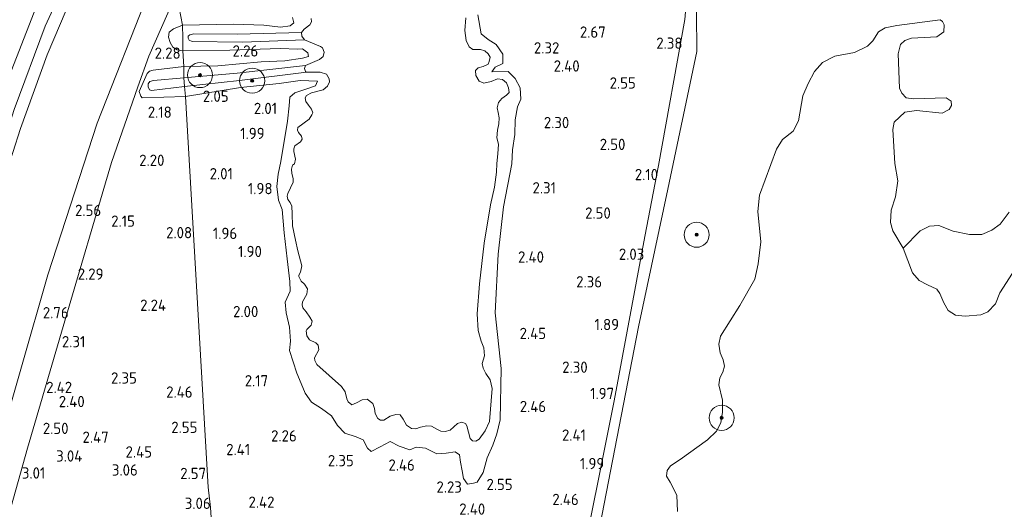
# Model space of a CAD drawing. Extents: x 141961 to 144947, y 416202 to 417778.
# Tile 44 of 122: x 142635 to 142792, y 417570 to 417648. Entities that reach past the tile are written whole.
import ezdxf
from ezdxf.enums import TextEntityAlignment as Align
from ezdxf.lldxf.tags import DXFTag

# ---------------------------------------------------------------- set-up
doc = ezdxf.new("R2010")
doc.units = 0
for name, color, linetype, lineweight in [('B-ME-GR-BOOM-S', 90, 'Continuous', 25), ('B-ME-GR-GRAS-GV', 60, 'Continuous', 13), ('B-ME-GR-RIET-GV', 120, 'Continuous', 13), ('B-ME-GW-TALUD_KRUIN-G', 90, 'Continuous', 18), ('B-ME-GW-TALUD_TEEN-G', 90, 'Continuous', 18), ('B-ME-IE-TERREINAFSCHEIDING_KUNSTMATIG_HEKWERK-G', 20, 'IE-TERREINAFSCHEIDING-KUNSTMATIG', 18), ('B-ME-OG-HOOGTEPUNT-S', 7, 'Continuous', 25), ('B-ME-OG-TERREIN_GROEN-GV', 7, 'Continuous', 18), ('B-ME-OG-WATER_POEL-GV', 7, 'Continuous', 18), ('B-ME-VH-VERHARDING_ASFALT-GV', 252, 'Continuous', 18), ('B-ME-WH-WINTERBED-G', 150, 'WH-WINTERBED', 18)]:
    doc.layers.add(name, color=color, linetype=linetype, lineweight=lineweight)
doc.styles.add('NLCS-ISO-ANNOTATIVE-T18', font='NLCS-ISO.ttf', dxfattribs={"height": 1.8})
doc.styles.get("Standard").update_dxf_attribs({"font": 'arial.ttf'})
doc.linetypes.add('IE-TERREINAFSCHEIDING-KUNSTMATIG', pattern='A,4,[82,NLCS.SHX,S=0.75,R=90,X=0,Y=0],4,-2', length=10)
tags = doc.linetypes.add('WH-WINTERBED', pattern='A,6,-3.5,["WB",Standard,S=1.8,R=0,X=-1.5,Y=-0.9],-3.5,6,-3.5,6,-3.5,6,-3.5,6,-3.5', length=51).pattern_tags.tags
tags[6] = DXFTag(74, 10)

# ---------------------------------------------------------------- blocks, each defined once
blk = doc.blocks.new('SAL-HOOGTELABEL-SO')
at = {"color": 0, "linetype": 'ByBlock', "lineweight": -2, "style": 'NLCS-ISO-ANNOTATIVE-T18'}
blk.add_attdef('HOOGTE', text='', height=1.8, dxfattribs=at).set_placement((2.79, 0), align=Align.RIGHT)
blk = doc.blocks.new('SGR-BOOM_01-SO')
at = {"linetype": 'ByBlock', "lineweight": 18}
h = blk.add_hatch(color=0, dxfattribs=at)
h.dxf.hatch_style = 1
edge = h.paths.add_edge_path()
edge.add_arc((0, 0), 0.25, 0, 360)
at = {"color": 0, "linetype": 'ByBlock', "lineweight": 18}
for radius in [2, 0.25]:
    blk.add_circle((0, 0), radius, dxfattribs=at)

msp = doc.modelspace()

# ---------------------------------------------------------------- linework, layer by layer
at = {"layer": 'B-ME-GR-GRAS-GV'}
for points in [[(142613.44, 417558.53, 7), (142618.73, 417579.59, 7), (142623.9, 417599.79, 6.98), (142629.1, 417619.6, 6.89), (142633.66, 417633.97, 6.79), (142638.61, 417647.23, 6.86), (142645.64, 417662.5, 6.81), (142653.76, 417677.42, 6.68), (142658.8, 417684.63, 6.57), (142658.3, 417681.44, 6.57), (142649.13, 417665.22, 6.67), (142643.03, 417652.38, 6.79), (142638.94, 417642.68, 6.65), (142634.71, 417630.9, 6.71), (142628.5, 417611.76, 6.87), (142621.8, 417585.71, 6.92), (142612.45, 417549.34, 6.98)], [(142622.02, 417543.91, 3.45), (142630.61, 417578.2, 3.36), (142639.08, 417607.56, 2.82), (142646.91, 417631.75, 2.66), (142655.28, 417652.98, 2.75), (142659.58, 417662.36, 2.69), (142660.2, 417653.96, 2.57), (142655.18, 417642.47, 2.5), (142653.42, 417637.55, 2.45), (142649.22, 417625.52, 2.56), (142641.52, 417599.33, 2.6), (142635.83, 417579.91, 3.22), (142632.83, 417569.29, 3.47)], [(142632.83, 417569.29, 3.47), (142635.83, 417579.91, 3.22), (142641.52, 417599.33, 2.6), (142649.22, 417625.52, 2.56), (142653.42, 417637.55, 2.45), (142655.18, 417642.47, 2.5), (142660.2, 417653.96, 2.57)], [(142659.77, 417651.59, 2.28), (142660.54, 417647.39, 2.28), (142659.13, 417646.84, 2.26), (142658.44, 417646.31, 2.25), (142658.29, 417645.51, 2.24), (142658.55, 417644.67, 2.24), (142659.01, 417643.92, 2.23), (142659.68, 417643.45, 2.23), (142660.6, 417643.32, 2.21), (142660.74, 417640.83, 2.22), (142655.88, 417640.23, 2.22), (142655.28, 417640.06, 2.19), (142654.89, 417639.68, 2.19), (142653.65, 417636.81, 2.14), (142653.87, 417636.06, 2.13), (142654.13, 417635.79, 2.17), (142661.02, 417636.04, 2.11), (142664.65, 417573.68, 2.54), (142665, 417570.42, 3.12), (142665.37, 417564.91, 3.25)], [(142678.09, 417648.62, 1.71), (142678.33, 417647.81, 1.71), (142677.73, 417647.3, 1.67), (142676.18, 417647.1, 1.89), (142673.5, 417647.39, 2.14), (142668.67, 417647.56, 2.21), (142660.54, 417647.39, 2.28), (142659.77, 417651.59, 2.28)], [(142681.08, 417648.46, 1.26), (142681.13, 417647.94, 1.26), (142680.88, 417647.46, 1.26), (142679.97, 417646.75, 1.26), (142679.51, 417646.22, 1.26), (142669.31, 417645.97, 1.69), (142662.36, 417646.04, 1.71), (142661.7, 417645.88, 1.68), (142661.47, 417645.65, 1.67), (142661.42, 417645.35, 1.66), (142661.59, 417645.03, 1.68), (142662.11, 417644.83, 1.64), (142670.11, 417644.71, 1.79), (142680.02, 417645.08, 1.26), (142682.56, 417644.02, 1.26), (142682.88, 417643.77, 1.26), (142683.16, 417643.11, 1.26), (142682.97, 417642.43, 1.26), (142682.41, 417641.94, 1.26), (142680.16, 417640.96, 1.26), (142669.27, 417639.74, 1.43), (142660.76, 417639.02, 1.46), (142660.74, 417640.83, 2.22), (142666.16, 417640.92, 2.2), (142673.07, 417641.56, 2.14), (142676.85, 417641.74, 1.96), (142679.68, 417642.15, 1.76), (142680.62, 417642.42, 1.74), (142680.52, 417643, 1.72), (142679.67, 417643.61, 1.74), (142678.92, 417643.57, 1.78), (142676.15, 417643.7, 2.01), (142668.07, 417643.41, 2.27), (142660.6, 417643.32, 2.21), (142660.57, 417645.39, 1.77), (142660.54, 417647.39, 2.28), (142668.67, 417647.56, 2.21), (142673.5, 417647.39, 2.14), (142676.18, 417647.1, 1.89), (142677.73, 417647.3, 1.67), (142678.33, 417647.81, 1.71), (142678.09, 417648.62, 1.71)], [(142707.65, 417649.08, 1.72), (142708.2, 417646.01, 1.64), (142709.3, 417645.12, 1.7), (142710.58, 417644.31, 1.69), (142711.64, 417642.78, 1.72), (142711.64, 417641.28, 1.67), (142710.45, 417640.7, 1.65), (142709.89, 417639.98, 1.63), (142712.48, 417640.04, 1.68), (142713.62, 417638.89, 1.79), (142714.4, 417637.42, 1.85), (142714.54, 417635.59, 1.83), (142714.01, 417634.38, 1.8), (142713.64, 417632.29, 1.83), (142713.57, 417629.99, 1.9), (142713.17, 417627.54, 1.9), (142713.11, 417625.28, 1.88), (142711.76, 417618.4, 1.83), (142710.92, 417610.86, 1.98), (142710.41, 417601.49, 1.99), (142711.38, 417592.63, 2.17), (142711.21, 417584.44, 2.05), (142710.7, 417582.22, 2.05), (142710.05, 417580.39, 2.1), (142709.15, 417578.35, 2.22), (142708.5, 417576.01, 2.29), (142707.58, 417574.5, 2.35), (142706.97, 417574.3, 2.33), (142706.02, 417574.16, 2.27), (142705.38, 417575.08, 2.19), (142705.15, 417576.29, 2.18), (142704.88, 417577.69, 2.1), (142704.76, 417578.85, 2.04), (142704.07, 417579.34, 1.99), (142702.63, 417579.11, 2.02), (142701.1, 417579.01, 2.05), (142699.33, 417579.93, 2.09), (142697.85, 417580.07, 2.1), (142696.8, 417579.66, 2.12), (142695.11, 417580.25, 2.14), (142693.67, 417580.97, 2.07), (142692.08, 417580.14, 2.04), (142690.64, 417579.37, 2.09), (142690.05, 417579.91, 2.1), (142689.37, 417581.23, 2.12), (142688.26, 417581.72, 2.1), (142686.44, 417582.33, 2.08), (142685.25, 417583.55, 2.07), (142684.3, 417585.08, 2.09), (142682.74, 417586.23, 2.08), (142681.11, 417587.27, 2.04), (142680.1, 417588.71, 2.03), (142679.5, 417590.21, 2.04), (142678.78, 417591.9, 2.04), (142677.64, 417595.51, 1.97), (142677.76, 417596.98, 1.92), (142677.62, 417599.21, 1.92), (142677.07, 417601.49, 1.9), (142676.91, 417603.22, 1.9), (142677.73, 417604.94, 1.87), (142677.65, 417606.48, 1.84), (142677.26, 417610.11, 1.79), (142676.77, 417614.26, 1.73), (142676.42, 417617.99, 1.72), (142675.85, 417619.5, 1.72), (142675.61, 417621.67, 1.77), (142675.79, 417623.62, 1.79), (142676.23, 417625.67, 1.78), (142677.29, 417632.1, 1.8), (142677.55, 417634.54, 1.74), (142677.69, 417635.91, 1.74), (142678.49, 417636.6, 1.69), (142680.37, 417637.23, 1.63), (142681.76, 417637.75, 1.53), (142682.09, 417638.49, 1.54), (142679.33, 417638.6, 1.73), (142675.96, 417638.08, 1.94), (142669.77, 417637.47, 2.02), (142661.02, 417636.04, 2.11), (142660.87, 417637.6, 1.46), (142669.64, 417638.59, 1.55), (142680.33, 417639.89, 1.26), (142682.53, 417639.91, 1.26), (142683.5, 417639.58, 1.26), (142683.96, 417638.86, 1.26), (142684.02, 417638.35, 1.26), (142683.69, 417637.69, 1.26), (142682.96, 417637.09, 1.26), (142681.12, 417636.61, 1.26), (142680.32, 417636.21, 1.26), (142680.13, 417635.84, 1.26), (142680.24, 417635.24, 1.26), (142680.67, 417634.65, 1.26), (142681.13, 417634.02, 1.26), (142681.32, 417633.43, 1.26), (142681.18, 417633.08, 1.26), (142680.73, 417632.42, 1.26), (142678.95, 417631.1, 1.26), (142678.88, 417630.66, 1.26), (142679.05, 417630.29, 1.26), (142679.51, 417629.69, 1.26), (142679.61, 417629.23, 1.26), (142679.38, 417628.81, 1.26), (142678.49, 417628.14, 1.26), (142678.29, 417627.67, 1.26), (142678.32, 417627.24, 1.26), (142678.58, 417626.03, 1.26), (142678.42, 417625.3, 1.26), (142678.11, 417625.05, 1.26), (142677.92, 417624.45, 1.26), (142677.98, 417623.72, 1.26), (142678.2, 417622.95, 1.26), (142678.2, 417622.35, 1.26), (142677.36, 417620.54, 1.26), (142677.26, 417620.1, 1.26), (142677.34, 417619.57, 1.26), (142677.7, 417619.12, 1.26), (142677.98, 417618.52, 1.26), (142678.04, 417617.33, 1.26), (142678.11, 417615.39, 1.26), (142678.59, 417613.1, 1.26), (142678.97, 417611.41, 1.26), (142679.57, 417609.01, 1.26), (142679.36, 417608.01, 1.26), (142679.08, 417607.54, 1.26), (142679.12, 417607.28, 1.26), (142679.47, 417606.54, 1.26), (142680.03, 417606.07, 1.26), (142680.46, 417605.34, 1.26), (142680.38, 417604.48, 1.26), (142679.71, 417603.26, 1.26), (142679.61, 417602.76, 1.26), (142679.73, 417602.28, 1.26), (142680.26, 417601.69, 1.26), (142680.87, 417600.82, 1.26), (142681.21, 417600.16, 1.26), (142681.08, 417599.53, 1.26), (142680.39, 417598.84, 1.26), (142680.28, 417598.61, 1.26), (142680.36, 417597.84, 1.26), (142680.79, 417597.22, 1.26), (142681.81, 417596.74, 1.26), (142682.2, 417596.33, 1.26), (142682.28, 417595.58, 1.26), (142681.6, 417594.32, 1.26), (142681.66, 417593.9, 1.26), (142682, 417593.24, 1.26), (142685.91, 417589.75, 1.26), (142686.48, 417588.89, 1.26), (142686.76, 417587.78, 1.26), (142686.96, 417587.28, 1.26), (142687.55, 417586.83, 1.26), (142688.33, 417587.14, 1.26), (142689.2, 417587.64, 1.26), (142689.98, 417587.72, 1.26), (142690.89, 417587.05, 1.26), (142691.17, 417586.22, 1.26), (142691.28, 417585.43, 1.26), (142691.7, 417584.67, 1.26), (142692.13, 417584.36, 1.26), (142692.67, 417584.36, 1.26), (142693.65, 417585.02, 1.26), (142694.57, 417585.29, 1.26), (142695.26, 417585.22, 1.26), (142695.77, 417584.55, 1.26), (142696.28, 417583.58, 1.26), (142697.1, 417583.04, 1.26), (142697.78, 417582.99, 1.26), (142698.5, 417583.25, 1.26), (142699.51, 417583.5, 1.26), (142700.28, 417583.44, 1.26), (142701.12, 417582.96, 1.26), (142701.77, 417582.62, 1.26), (142702.47, 417582.56, 1.26), (142703.24, 417582.78, 1.26), (142704.42, 417583.82, 1.26), (142705.1, 417584.05, 1.26), (142705.67, 417583.87, 1.26), (142705.92, 417583.45, 1.26), (142706.44, 417581.47, 1.26), (142706.82, 417581.08, 1.26), (142707.34, 417581.05, 1.26), (142707.85, 417581.34, 1.26), (142708.84, 417582.66, 1.26), (142709.55, 417584.15, 1.26), (142709.93, 417589.42, 1.26), (142709.62, 417590.8, 1.26), (142708.95, 417591.81, 1.26), (142708.54, 417592.66, 1.26), (142708.38, 417593.43, 1.26), (142708.71, 417594.63, 1.26), (142708.6, 417595.94, 1.26), (142708.18, 417597.01, 1.26), (142707.7, 417598.68, 1.26), (142707.54, 417601.36, 1.26), (142707.91, 417606.12, 1.26), (142708.65, 417612.63, 1.26), (142709.69, 417618.74, 1.26), (142710.32, 417621.58, 1.26), (142710.62, 417623.98, 1.26), (142710.7, 417625.32, 1.26), (142710.87, 417626.87, 1.26), (142710.94, 417628.4, 1.26), (142710.72, 417629.45, 1.26), (142710.78, 417630.64, 1.26), (142711.02, 417631.68, 1.26), (142711.08, 417632.64, 1.26), (142710.89, 417633.46, 1.26), (142710.74, 417634.24, 1.26), (142710.95, 417635.07, 1.26), (142711.51, 417635.73, 1.26), (142712.23, 417636.24, 1.26), (142712.67, 417636.67, 1.26), (142712.58, 417637.4, 1.26), (142712.24, 417638.19, 1.26), (142711.58, 417638.76, 1.26), (142710.78, 417638.83, 1.26), (142709.8, 417638.4, 1.26), (142708.63, 417638.18, 1.26), (142707.87, 417638.47, 1.26), (142707.33, 417639.37, 1.26), (142707.27, 417640.16, 1.26), (142707.73, 417640.61, 1.26), (142708.52, 417640.84, 1.26), (142709.29, 417641.2, 1.26), (142709.49, 417641.61, 1.26), (142709.62, 417642.29, 1.26), (142709.32, 417642.86, 1.26), (142708.77, 417643.31, 1.26), (142708.09, 417643.55, 1.26), (142706.86, 417643.53, 1.26), (142706.26, 417643.96, 1.26), (142705.79, 417644.95, 1.26), (142705.59, 417646.57, 1.26), (142705.75, 417648.57, 1.26)], [(142665.37, 417564.91, 3.25), (142665, 417570.42, 3.12), (142664.65, 417573.68, 2.54), (142661.02, 417636.04, 2.11), (142669.77, 417637.47, 2.02), (142675.96, 417638.08, 1.94), (142679.33, 417638.6, 1.73), (142682.09, 417638.49, 1.54), (142681.76, 417637.75, 1.53), (142680.37, 417637.23, 1.63), (142678.49, 417636.6, 1.69), (142677.69, 417635.91, 1.74), (142677.55, 417634.54, 1.74), (142677.29, 417632.1, 1.8), (142676.23, 417625.67, 1.78), (142675.79, 417623.62, 1.79), (142675.61, 417621.67, 1.77), (142675.85, 417619.5, 1.72), (142676.42, 417617.99, 1.72), (142676.77, 417614.26, 1.73), (142677.26, 417610.11, 1.79), (142677.65, 417606.48, 1.84), (142677.73, 417604.94, 1.87), (142676.91, 417603.22, 1.9), (142677.07, 417601.49, 1.9), (142677.62, 417599.21, 1.92), (142677.76, 417596.98, 1.92), (142677.64, 417595.51, 1.97), (142678.78, 417591.9, 2.04), (142679.5, 417590.21, 2.04), (142680.1, 417588.71, 2.03), (142681.11, 417587.27, 2.04), (142682.74, 417586.23, 2.08), (142684.3, 417585.08, 2.09), (142685.25, 417583.55, 2.07), (142686.44, 417582.33, 2.08), (142688.26, 417581.72, 2.1), (142689.37, 417581.23, 2.12), (142690.05, 417579.91, 2.1), (142690.64, 417579.37, 2.09), (142692.08, 417580.14, 2.04), (142693.67, 417580.97, 2.07), (142695.11, 417580.25, 2.14), (142696.8, 417579.66, 2.12), (142697.85, 417580.07, 2.1), (142699.33, 417579.93, 2.09), (142701.1, 417579.01, 2.05), (142702.63, 417579.11, 2.02), (142704.07, 417579.34, 1.99), (142704.76, 417578.85, 2.04), (142704.88, 417577.69, 2.1), (142705.15, 417576.29, 2.18), (142705.38, 417575.08, 2.19), (142706.02, 417574.16, 2.27), (142706.97, 417574.3, 2.33), (142707.58, 417574.5, 2.35), (142708.5, 417576.01, 2.29), (142709.15, 417578.35, 2.22), (142710.05, 417580.39, 2.1), (142710.7, 417582.22, 2.05), (142711.21, 417584.44, 2.05), (142711.38, 417592.63, 2.17), (142710.41, 417601.49, 1.99), (142710.92, 417610.86, 1.98), (142711.76, 417618.4, 1.83), (142713.11, 417625.28, 1.88), (142713.17, 417627.54, 1.9), (142713.57, 417629.99, 1.9), (142713.64, 417632.29, 1.83), (142714.01, 417634.38, 1.8), (142714.54, 417635.59, 1.83), (142714.4, 417637.42, 1.85), (142713.62, 417638.89, 1.79), (142712.48, 417640.04, 1.68), (142709.89, 417639.98, 1.63), (142710.45, 417640.7, 1.65), (142711.64, 417641.28, 1.67), (142711.64, 417642.78, 1.72), (142710.58, 417644.31, 1.69), (142709.3, 417645.12, 1.7), (142708.2, 417646.01, 1.64), (142707.65, 417649.08, 1.72)], [(142740.69, 417648.34, 2.24), (142736.47, 417625.04, 2.04), (142734.33, 417613.67, 1.82), (142729.44, 417587.48, 1.7), (142723.46, 417557.72, 2.12)]]:
    msp.add_polyline3d(points, dxfattribs=at)
for points in [[(142605.12, 417505.57, 4.95), (142600.03, 417501.26, 6.74), (142602.88, 417513.33, 6.86), (142612.45, 417549.34, 6.98), (142621.8, 417585.71, 6.92), (142628.5, 417611.76, 6.87), (142634.71, 417630.9, 6.71), (142638.94, 417642.68, 6.65), (142643.03, 417652.38, 6.79), (142649.13, 417665.22, 6.67), (142658.3, 417681.44, 6.57), (142659.58, 417662.36, 2.69), (142655.28, 417652.98, 2.75), (142646.91, 417631.75, 2.66), (142639.08, 417607.56, 2.82), (142630.61, 417578.2, 3.36), (142622.02, 417543.91, 3.45), (142615.14, 417519.35, 3.63), (142611.54, 417513.32, 3.75), (142609.25, 417510.09, 4.22)], [(142660.57, 417645.39, 1.77), (142660.6, 417643.32, 2.21), (142659.68, 417643.45, 2.23), (142659.01, 417643.92, 2.23), (142658.55, 417644.67, 2.24), (142658.29, 417645.51, 2.24), (142658.44, 417646.31, 2.25), (142659.13, 417646.84, 2.26), (142660.54, 417647.39, 2.28)], [(142679.51, 417646.22, 1.26), (142679.59, 417645.64, 1.26), (142680.02, 417645.08, 1.26), (142670.11, 417644.71, 1.79), (142662.11, 417644.83, 1.64), (142661.59, 417645.03, 1.68), (142661.42, 417645.35, 1.66), (142661.47, 417645.65, 1.67), (142661.7, 417645.88, 1.68), (142662.36, 417646.04, 1.71), (142669.31, 417645.97, 1.69)], [(142676.15, 417643.7, 2.01), (142678.92, 417643.57, 1.78), (142679.67, 417643.61, 1.74), (142680.52, 417643, 1.72), (142680.62, 417642.42, 1.74), (142679.68, 417642.15, 1.76), (142676.85, 417641.74, 1.96), (142673.07, 417641.56, 2.14), (142666.16, 417640.92, 2.2), (142660.74, 417640.83, 2.22), (142660.6, 417643.32, 2.21), (142668.07, 417643.41, 2.27)], [(142655.28, 417637.11, 1.52), (142655.62, 417636.99, 1.53), (142660.87, 417637.6, 1.46), (142661.02, 417636.04, 2.11), (142654.13, 417635.79, 2.17), (142653.87, 417636.06, 2.13), (142653.65, 417636.81, 2.14), (142654.89, 417639.68, 2.19), (142655.28, 417640.06, 2.19), (142655.88, 417640.23, 2.22), (142660.74, 417640.83, 2.22), (142660.76, 417639.02, 1.46), (142655.93, 417638.6, 1.53), (142655.35, 417638.41, 1.53), (142655.08, 417638.03, 1.52), (142655.08, 417637.55, 1.51)], [(142669.64, 417638.59, 1.55), (142660.87, 417637.6, 1.46), (142660.76, 417639.02, 1.46), (142669.27, 417639.74, 1.43), (142680.16, 417640.96, 1.26), (142680.02, 417640.5, 1.26), (142680.17, 417640, 1.26), (142680.33, 417639.89, 1.26)], [(142660.87, 417637.6, 1.46), (142655.62, 417636.99, 1.53), (142655.28, 417637.11, 1.52), (142655.08, 417637.55, 1.51), (142655.08, 417638.03, 1.52), (142655.35, 417638.41, 1.53), (142655.93, 417638.6, 1.53), (142660.76, 417639.02, 1.46)]]:
    msp.add_polyline3d(points, close=True, dxfattribs=at)
at = {"layer": 'B-ME-GR-RIET-GV'}
msp.add_polyline3d([(142725.8, 417559.3, 1.62), (142726.63, 417556.94, 1.62), (142723.46, 417557.72, 2.12), (142729.44, 417587.48, 1.7), (142734.33, 417613.67, 1.82), (142736.47, 417625.04, 2.04), (142740.69, 417648.34, 2.24), (142740.95, 417651.35, 1.75), (142742.4, 417651.29, 1.62), (142742.54, 417649.38, 1.62), (142742.59, 417643.2, 1.62), (142737.96, 417621.23, 1.62), (142733.32, 417599.27, 1.62), (142727.11, 417567.45, 1.62), (142726.88, 417566.51, 1.62), (142725.52, 417561.11, 1.62)], close=True, dxfattribs=at)
for points in [[(142727.11, 417567.45, 1.62), (142733.32, 417599.27, 1.62), (142737.96, 417621.23, 1.62), (142742.59, 417643.2, 1.62), (142742.54, 417649.38, 1.62)], [(142792.45, 417617.57, 1.62), (142790.99, 417615.65, 1.62), (142789.68, 417614.71, 1.62), (142788.05, 417614.02, 1.62), (142786.13, 417614.01, 1.62), (142783.52, 417614.54, 1.62), (142781.22, 417615.43, 1.62), (142779.75, 417615.35, 1.62), (142778.25, 417614.58, 1.62), (142775.51, 417611.83, 1.62), (142773.9, 417614.59, 1.62), (142773.5, 417615.92, 1.62), (142773.63, 417617.91, 1.62), (142774.32, 417620.04, 1.62), (142774.66, 417622.55, 1.62), (142774.22, 417625.33, 1.62), (142773.9, 417630.78, 1.62), (142774.07, 417631.93, 1.62), (142775.81, 417633.54, 1.62), (142777.65, 417633.79, 1.62), (142781.76, 417633.39, 1.62), (142782.89, 417633.93, 1.62), (142783.25, 417634.6, 1.62), (142783.19, 417635.28, 1.62), (142782.39, 417635.83, 1.62), (142777.17, 417635.68, 1.62), (142776.02, 417635.79, 1.62), (142775.32, 417636.56, 1.62), (142774.96, 417637.38, 1.62), (142774.73, 417642.83, 1.62), (142775.1, 417644.31, 1.62), (142775.77, 417644.99, 1.62), (142776.85, 417645.33, 1.62), (142780.88, 417645.54, 1.62), (142782.01, 417646.36, 1.62), (142782.09, 417647.45, 1.62), (142781.81, 417647.99, 1.62), (142781.44, 417648.24, 1.62), (142774.52, 417647.34, 1.62), (142772.65, 417646.99, 1.62), (142771.61, 417646.33, 1.62), (142770.7, 417644.89, 1.62), (142769.83, 417644.05, 1.62), (142767.75, 417643.07, 1.62), (142764.63, 417642.44, 1.62), (142762.66, 417641.47, 1.62), (142761.39, 417640.03, 1.62), (142760.37, 417638.08, 1.62), (142759.5, 417636.14, 1.62), (142758.83, 417632.12, 1.62), (142757.99, 417630.48, 1.62), (142756.27, 417629.19, 1.62), (142755.29, 417627.6, 1.62), (142752.62, 417620.29, 1.62), (142752.35, 417617.7, 1.62), (142752.83, 417612.85, 1.62), (142752.41, 417609.31, 1.62), (142751.86, 417606.9, 1.62), (142749.48, 417602.67, 1.62), (142746.39, 417597.79, 1.62), (142746.1, 417596.5, 1.62), (142746.32, 417595.13, 1.62), (142746.83, 417593.99, 1.62), (142747.03, 417592.98, 1.62), (142746.75, 417592.03, 1.62), (142746.26, 417591.15, 1.62), (142746.14, 417590.02, 1.62), (142746.68, 417587.56, 1.62), (142746.71, 417585.66, 1.62), (142746.43, 417583.97, 1.62), (142745.74, 417582.63, 1.62), (142744.29, 417581.26, 1.62), (142739.94, 417578.1, 1.62), (142738.41, 417577.1, 1.62), (142737.87, 417576.33, 1.62), (142737.76, 417575.43, 1.62), (142738.34, 417574.49, 1.62), (142739.4, 417572.43, 1.62), (142739.51, 417569.82, 1.62)]]:
    msp.add_polyline3d(points, dxfattribs=at)
at = {"layer": 'B-ME-GW-TALUD_KRUIN-G'}
for points in [[(142600.03, 417501.26, 6.74), (142602.88, 417513.33, 6.86), (142612.45, 417549.34, 6.98), (142621.8, 417585.71, 6.92), (142628.5, 417611.76, 6.87), (142634.71, 417630.9, 6.71), (142638.94, 417642.68, 6.65), (142643.03, 417652.38, 6.79), (142649.13, 417665.22, 6.67), (142658.3, 417681.44, 6.57)], [(142678.09, 417648.62, 1.71), (142678.33, 417647.81, 1.71), (142677.73, 417647.3, 1.67), (142676.18, 417647.1, 1.89), (142673.5, 417647.39, 2.14), (142668.67, 417647.56, 2.21), (142660.54, 417647.39, 2.28)], [(142661.02, 417636.04, 2.11), (142669.77, 417637.47, 2.02), (142675.96, 417638.08, 1.94), (142679.33, 417638.6, 1.73), (142682.09, 417638.49, 1.54), (142681.76, 417637.75, 1.53), (142680.37, 417637.23, 1.63), (142678.49, 417636.6, 1.69), (142677.69, 417635.91, 1.74), (142677.55, 417634.54, 1.74), (142677.29, 417632.1, 1.8), (142676.23, 417625.67, 1.78), (142675.79, 417623.62, 1.79), (142675.61, 417621.67, 1.77), (142675.85, 417619.5, 1.72), (142676.42, 417617.99, 1.72), (142676.77, 417614.26, 1.73), (142677.26, 417610.11, 1.79), (142677.65, 417606.48, 1.84), (142677.73, 417604.94, 1.87), (142676.91, 417603.22, 1.9), (142677.07, 417601.49, 1.9), (142677.62, 417599.21, 1.92), (142677.76, 417596.98, 1.92), (142677.64, 417595.51, 1.97), (142678.78, 417591.9, 2.04), (142679.5, 417590.21, 2.04), (142680.1, 417588.71, 2.03), (142681.11, 417587.27, 2.04), (142682.74, 417586.23, 2.08), (142684.3, 417585.08, 2.09), (142685.25, 417583.55, 2.07), (142686.44, 417582.33, 2.08), (142688.26, 417581.72, 2.1), (142689.37, 417581.23, 2.12), (142690.05, 417579.91, 2.1), (142690.64, 417579.37, 2.09), (142692.08, 417580.14, 2.04), (142693.67, 417580.97, 2.07), (142695.11, 417580.25, 2.14), (142696.8, 417579.66, 2.12), (142697.85, 417580.07, 2.1), (142699.33, 417579.93, 2.09), (142701.1, 417579.01, 2.05), (142702.63, 417579.11, 2.02), (142704.07, 417579.34, 1.99), (142704.76, 417578.85, 2.04), (142704.88, 417577.69, 2.1), (142705.15, 417576.29, 2.18), (142705.38, 417575.08, 2.19), (142706.02, 417574.16, 2.27), (142706.97, 417574.3, 2.33), (142707.58, 417574.5, 2.35), (142708.5, 417576.01, 2.29), (142709.15, 417578.35, 2.22), (142710.05, 417580.39, 2.1), (142710.7, 417582.22, 2.05), (142711.21, 417584.44, 2.05), (142711.38, 417592.63, 2.17), (142710.41, 417601.49, 1.99), (142710.92, 417610.86, 1.98), (142711.76, 417618.4, 1.83), (142713.11, 417625.28, 1.88), (142713.17, 417627.54, 1.9), (142713.57, 417629.99, 1.9), (142713.64, 417632.29, 1.83), (142714.01, 417634.38, 1.8), (142714.54, 417635.59, 1.83), (142714.4, 417637.42, 1.85), (142713.62, 417638.89, 1.79), (142712.48, 417640.04, 1.68), (142709.89, 417639.98, 1.63), (142710.45, 417640.7, 1.65), (142711.64, 417641.28, 1.67), (142711.64, 417642.78, 1.72), (142710.58, 417644.31, 1.69), (142709.3, 417645.12, 1.7), (142708.2, 417646.01, 1.64), (142707.65, 417649.08, 1.72)], [(142660.6, 417643.32, 2.21), (142659.68, 417643.45, 2.23), (142659.01, 417643.92, 2.23), (142658.55, 417644.67, 2.24), (142658.29, 417645.51, 2.24), (142658.44, 417646.31, 2.25), (142659.13, 417646.84, 2.26), (142660.54, 417647.39, 2.28)], [(142660.74, 417640.83, 2.22), (142666.16, 417640.92, 2.2), (142673.07, 417641.56, 2.14), (142676.85, 417641.74, 1.96), (142679.68, 417642.15, 1.76), (142680.62, 417642.42, 1.74), (142680.52, 417643, 1.72), (142679.67, 417643.61, 1.74), (142678.92, 417643.57, 1.78), (142676.15, 417643.7, 2.01), (142668.07, 417643.41, 2.27), (142660.6, 417643.32, 2.21)], [(142661.02, 417636.04, 2.11), (142654.13, 417635.79, 2.17), (142653.87, 417636.06, 2.13), (142653.65, 417636.81, 2.14), (142654.89, 417639.68, 2.19), (142655.28, 417640.06, 2.19), (142655.88, 417640.23, 2.22), (142660.74, 417640.83, 2.22)]]:
    msp.add_polyline3d(points, dxfattribs=at)
at = {"layer": 'B-ME-GW-TALUD_TEEN-G'}
for points in [[(142600.03, 417501.26, 6.74), (142605.12, 417505.57, 4.95), (142609.25, 417510.09, 4.22), (142611.54, 417513.32, 3.75), (142615.14, 417519.35, 3.63), (142622.02, 417543.91, 3.45), (142630.61, 417578.2, 3.36), (142639.08, 417607.56, 2.82), (142646.91, 417631.75, 2.66), (142655.28, 417652.98, 2.75), (142659.58, 417662.36, 2.69)], [(142680.02, 417645.08, 1.26), (142670.11, 417644.71, 1.79), (142662.11, 417644.83, 1.64), (142661.59, 417645.03, 1.68), (142661.42, 417645.35, 1.66), (142661.47, 417645.65, 1.67), (142661.7, 417645.88, 1.68), (142662.36, 417646.04, 1.71), (142669.31, 417645.97, 1.69), (142679.51, 417646.22, 1.26)], [(142680.16, 417640.96, 1.26), (142669.27, 417639.74, 1.43), (142660.76, 417639.02, 1.46)], [(142660.87, 417637.6, 1.46), (142669.64, 417638.59, 1.55), (142680.33, 417639.89, 1.26)], [(142660.87, 417637.6, 1.46), (142655.62, 417636.99, 1.53), (142655.28, 417637.11, 1.52), (142655.08, 417637.55, 1.51), (142655.08, 417638.03, 1.52), (142655.35, 417638.41, 1.53), (142655.93, 417638.6, 1.53), (142660.76, 417639.02, 1.46)]]:
    msp.add_polyline3d(points, dxfattribs=at)
at = {"layer": 'B-ME-IE-TERREINAFSCHEIDING_KUNSTMATIG_HEKWERK-G'}
for points in [[(142614.95, 417509.39, 3.48), (142618.82, 417518.34, 3.63), (142624.24, 417536.14, 3.56), (142630.25, 417560.27, 3.44), (142632.83, 417569.29, 3.47), (142635.83, 417579.91, 3.22), (142641.52, 417599.33, 2.6), (142649.22, 417625.52, 2.56), (142653.42, 417637.55, 2.45), (142655.18, 417642.47, 2.5), (142660.2, 417653.96, 2.57)], [(142723.46, 417557.72, 2.12), (142729.44, 417587.48, 1.7), (142734.33, 417613.67, 1.82), (142736.47, 417625.04, 2.04), (142740.69, 417648.34, 2.24)]]:
    msp.add_polyline3d(points, dxfattribs=at)
at = {"layer": 'B-ME-OG-TERREIN_GROEN-GV'}
msp.add_polyline3d([(142792.97, 417607.84, 1.62), (142790.96, 417604.69, 1.62), (142790.27, 417602.92, 1.62), (142789.01, 417601.65, 1.62), (142787.9, 417601.18, 1.62), (142785.43, 417600.97, 1.62), (142783.9, 417601.15, 1.62), (142782.73, 417601.9, 1.62), (142782, 417603.08, 1.62), (142781.4, 417604.58, 1.62), (142780.91, 417605.27, 1.62), (142779.4, 417606, 1.62), (142778.07, 417606.67, 1.62), (142777.01, 417607.9, 1.62), (142775.51, 417611.83, 1.62), (142778.25, 417614.58, 1.62), (142779.75, 417615.35, 1.62), (142781.22, 417615.43, 1.62), (142783.52, 417614.54, 1.62), (142786.13, 417614.01, 1.62), (142788.05, 417614.02, 1.62), (142789.68, 417614.71, 1.62), (142790.99, 417615.65, 1.62), (142792.45, 417617.57, 1.62)], dxfattribs=at)
at = {"layer": 'B-ME-OG-WATER_POEL-GV'}
for points in [[(142705.75, 417648.57, 1.26), (142705.59, 417646.57, 1.26), (142705.79, 417644.95, 1.26), (142706.26, 417643.96, 1.26), (142706.86, 417643.53, 1.26), (142708.09, 417643.55, 1.26), (142708.77, 417643.31, 1.26), (142709.32, 417642.86, 1.26), (142709.62, 417642.29, 1.26), (142709.49, 417641.61, 1.26), (142709.29, 417641.2, 1.26), (142708.52, 417640.84, 1.26), (142707.73, 417640.61, 1.26), (142707.27, 417640.16, 1.26), (142707.33, 417639.37, 1.26), (142707.87, 417638.47, 1.26), (142708.63, 417638.18, 1.26), (142709.8, 417638.4, 1.26), (142710.78, 417638.83, 1.26), (142711.58, 417638.76, 1.26), (142712.24, 417638.19, 1.26), (142712.58, 417637.4, 1.26), (142712.67, 417636.67, 1.26), (142712.23, 417636.24, 1.26), (142711.51, 417635.73, 1.26), (142710.95, 417635.07, 1.26), (142710.74, 417634.24, 1.26), (142710.89, 417633.46, 1.26), (142711.08, 417632.64, 1.26), (142711.02, 417631.68, 1.26), (142710.78, 417630.64, 1.26), (142710.72, 417629.45, 1.26), (142710.94, 417628.4, 1.26), (142710.87, 417626.87, 1.26), (142710.7, 417625.32, 1.26), (142710.62, 417623.98, 1.26), (142710.32, 417621.58, 1.26), (142709.69, 417618.74, 1.26), (142708.65, 417612.63, 1.26), (142707.91, 417606.12, 1.26), (142707.54, 417601.36, 1.26), (142707.7, 417598.68, 1.26), (142708.18, 417597.01, 1.26), (142708.6, 417595.94, 1.26), (142708.71, 417594.63, 1.26), (142708.38, 417593.43, 1.26), (142708.54, 417592.66, 1.26), (142708.95, 417591.81, 1.26), (142709.62, 417590.8, 1.26), (142709.93, 417589.42, 1.26), (142709.55, 417584.15, 1.26), (142708.84, 417582.66, 1.26), (142707.85, 417581.34, 1.26), (142707.34, 417581.05, 1.26), (142706.82, 417581.08, 1.26), (142706.44, 417581.47, 1.26), (142705.92, 417583.45, 1.26), (142705.67, 417583.87, 1.26), (142705.1, 417584.05, 1.26), (142704.42, 417583.82, 1.26), (142703.24, 417582.78, 1.26), (142702.47, 417582.56, 1.26), (142701.77, 417582.62, 1.26), (142701.12, 417582.96, 1.26), (142700.28, 417583.44, 1.26), (142699.51, 417583.5, 1.26), (142698.5, 417583.25, 1.26), (142697.78, 417582.99, 1.26), (142697.1, 417583.04, 1.26), (142696.28, 417583.58, 1.26), (142695.77, 417584.55, 1.26), (142695.26, 417585.22, 1.26), (142694.57, 417585.29, 1.26), (142693.65, 417585.02, 1.26), (142692.67, 417584.36, 1.26), (142692.13, 417584.36, 1.26), (142691.7, 417584.67, 1.26), (142691.28, 417585.43, 1.26), (142691.17, 417586.22, 1.26), (142690.89, 417587.05, 1.26), (142689.98, 417587.72, 1.26), (142689.2, 417587.64, 1.26), (142688.33, 417587.14, 1.26), (142687.55, 417586.83, 1.26), (142686.96, 417587.28, 1.26), (142686.76, 417587.78, 1.26), (142686.48, 417588.89, 1.26), (142685.91, 417589.75, 1.26), (142682, 417593.24, 1.26), (142681.66, 417593.9, 1.26), (142681.6, 417594.32, 1.26), (142682.28, 417595.58, 1.26), (142682.2, 417596.33, 1.26), (142681.81, 417596.74, 1.26), (142680.79, 417597.22, 1.26), (142680.36, 417597.84, 1.26), (142680.28, 417598.61, 1.26), (142680.39, 417598.84, 1.26), (142681.08, 417599.53, 1.26), (142681.21, 417600.16, 1.26), (142680.87, 417600.82, 1.26), (142680.26, 417601.69, 1.26), (142679.73, 417602.28, 1.26), (142679.61, 417602.76, 1.26), (142679.71, 417603.26, 1.26), (142680.38, 417604.48, 1.26), (142680.46, 417605.34, 1.26), (142680.03, 417606.07, 1.26), (142679.47, 417606.54, 1.26), (142679.12, 417607.28, 1.26), (142679.08, 417607.54, 1.26), (142679.36, 417608.01, 1.26), (142679.57, 417609.01, 1.26), (142678.97, 417611.41, 1.26), (142678.59, 417613.1, 1.26), (142678.11, 417615.39, 1.26), (142678.04, 417617.33, 1.26), (142677.98, 417618.52, 1.26), (142677.7, 417619.12, 1.26), (142677.34, 417619.57, 1.26), (142677.26, 417620.1, 1.26), (142677.36, 417620.54, 1.26), (142678.2, 417622.35, 1.26), (142678.2, 417622.95, 1.26), (142677.98, 417623.72, 1.26), (142677.92, 417624.45, 1.26), (142678.11, 417625.05, 1.26), (142678.42, 417625.3, 1.26), (142678.58, 417626.03, 1.26), (142678.32, 417627.24, 1.26), (142678.29, 417627.67, 1.26), (142678.49, 417628.14, 1.26), (142679.38, 417628.81, 1.26), (142679.61, 417629.23, 1.26), (142679.51, 417629.69, 1.26), (142679.05, 417630.29, 1.26), (142678.88, 417630.66, 1.26), (142678.95, 417631.1, 1.26), (142680.73, 417632.42, 1.26), (142681.18, 417633.08, 1.26), (142681.32, 417633.43, 1.26), (142681.13, 417634.02, 1.26), (142680.67, 417634.65, 1.26), (142680.24, 417635.24, 1.26), (142680.13, 417635.84, 1.26), (142680.32, 417636.21, 1.26), (142681.12, 417636.61, 1.26), (142682.96, 417637.09, 1.26), (142683.69, 417637.69, 1.26), (142684.02, 417638.35, 1.26), (142683.96, 417638.86, 1.26), (142683.5, 417639.58, 1.26), (142682.53, 417639.91, 1.26), (142680.33, 417639.89, 1.26), (142680.17, 417640, 1.26), (142680.02, 417640.5, 1.26), (142680.16, 417640.96, 1.26), (142682.41, 417641.94, 1.26), (142682.97, 417642.43, 1.26), (142683.16, 417643.11, 1.26), (142682.88, 417643.77, 1.26), (142682.56, 417644.02, 1.26), (142680.02, 417645.08, 1.26), (142679.59, 417645.64, 1.26), (142679.51, 417646.22, 1.26), (142679.97, 417646.75, 1.26), (142680.88, 417647.46, 1.26), (142681.13, 417647.94, 1.26), (142681.08, 417648.46, 1.26)], [(142739.51, 417569.82, 1.62), (142739.4, 417572.43, 1.62), (142738.34, 417574.49, 1.62), (142737.76, 417575.43, 1.62), (142737.87, 417576.33, 1.62), (142738.41, 417577.1, 1.62), (142739.94, 417578.1, 1.62), (142744.29, 417581.26, 1.62), (142745.74, 417582.63, 1.62), (142746.43, 417583.97, 1.62), (142746.71, 417585.66, 1.62), (142746.68, 417587.56, 1.62), (142746.14, 417590.02, 1.62), (142746.26, 417591.15, 1.62), (142746.75, 417592.03, 1.62), (142747.03, 417592.98, 1.62), (142746.83, 417593.99, 1.62), (142746.32, 417595.13, 1.62), (142746.1, 417596.5, 1.62), (142746.39, 417597.79, 1.62), (142749.48, 417602.67, 1.62), (142751.86, 417606.9, 1.62), (142752.41, 417609.31, 1.62), (142752.83, 417612.85, 1.62), (142752.35, 417617.7, 1.62), (142752.62, 417620.29, 1.62), (142755.29, 417627.6, 1.62), (142756.27, 417629.19, 1.62), (142757.99, 417630.48, 1.62), (142758.83, 417632.12, 1.62), (142759.5, 417636.14, 1.62), (142760.37, 417638.08, 1.62), (142761.39, 417640.03, 1.62), (142762.66, 417641.47, 1.62), (142764.63, 417642.44, 1.62), (142767.75, 417643.07, 1.62), (142769.83, 417644.05, 1.62), (142770.7, 417644.89, 1.62), (142771.61, 417646.33, 1.62), (142772.65, 417646.99, 1.62), (142774.52, 417647.34, 1.62), (142781.44, 417648.24, 1.62), (142781.81, 417647.99, 1.62), (142782.09, 417647.45, 1.62), (142782.01, 417646.36, 1.62), (142780.88, 417645.54, 1.62), (142776.85, 417645.33, 1.62), (142775.77, 417644.99, 1.62), (142775.1, 417644.31, 1.62), (142774.73, 417642.83, 1.62), (142774.96, 417637.38, 1.62), (142775.32, 417636.56, 1.62), (142776.02, 417635.79, 1.62), (142777.17, 417635.68, 1.62), (142782.39, 417635.83, 1.62), (142783.19, 417635.28, 1.62), (142783.25, 417634.6, 1.62), (142782.89, 417633.93, 1.62), (142781.76, 417633.39, 1.62), (142777.65, 417633.79, 1.62), (142775.81, 417633.54, 1.62), (142774.07, 417631.93, 1.62), (142773.9, 417630.78, 1.62), (142774.22, 417625.33, 1.62), (142774.66, 417622.55, 1.62), (142774.32, 417620.04, 1.62), (142773.63, 417617.91, 1.62), (142773.5, 417615.92, 1.62), (142773.9, 417614.59, 1.62), (142775.51, 417611.83, 1.62), (142777.01, 417607.9, 1.62), (142778.07, 417606.67, 1.62), (142779.4, 417606, 1.62), (142780.91, 417605.27, 1.62), (142781.4, 417604.58, 1.62), (142782, 417603.08, 1.62), (142782.73, 417601.9, 1.62), (142783.9, 417601.15, 1.62), (142785.43, 417600.97, 1.62), (142787.9, 417601.18, 1.62), (142789.01, 417601.65, 1.62), (142790.27, 417602.92, 1.62), (142790.96, 417604.69, 1.62), (142792.97, 417607.84, 1.62)]]:
    msp.add_polyline3d(points, dxfattribs=at)
at = {"layer": 'B-ME-VH-VERHARDING_ASFALT-GV'}
msp.add_polyline3d([(142645.64, 417662.5, 6.81), (142638.61, 417647.23, 6.86), (142633.66, 417633.97, 6.79)], dxfattribs=at)
at = {"layer": 'B-ME-WH-WINTERBED-G'}
msp.add_polyline3d([(142664.51, 417697.55, 6.66), (142664.34, 417697.36, 6.66), (142657.63, 417688.68, 6.68), (142650.08, 417676.05, 6.77), (142639.2, 417655.57, 6.81), (142630.46, 417633.09, 6.84), (142623.5, 417608.87, 6.98), (142617.46, 417585.43, 6.98), (142610.52, 417557.58, 6.99), (142602.56, 417526.89, 6.92), (142596.41, 417500.18, 6.81), (142590.49, 417476.51, 6.84), (142585.57, 417454.88, 6.69), (142582.18, 417428.25, 6.66), (142580.45, 417401.93, 6.82)], dxfattribs=at)

# ---------------------------------------------------------------- block references
at = {"layer": 'B-ME-GR-BOOM-S'}
for p in [(142663.34, 417639.44, 1.6), (142671.66, 417638.55, 1.93), (142742.57, 417613.97, 1.65), (142746.56, 417584.75, 1.62)]:
    msp.add_blockref('SGR-BOOM_01-SO', p, dxfattribs=at)
at = {"layer": 'B-ME-OG-HOOGTEPUNT-S'}
for p, values in [((142725.28, 417645.41, 2.67), {'HOOGTE': '2.67'}), ((142717.88, 417642.89, 2.32), {'HOOGTE': '2.32'}), ((142737.53, 417643.64, 2.38), {'HOOGTE': '2.38'}), ((142657.46, 417642.05, 2.28), {'HOOGTE': '2.28'}), ((142669.84, 417642.4, 2.26), {'HOOGTE': '2.26'}), ((142721.12, 417640, 2.4), {'HOOGTE': '2.40'}), ((142730.08, 417637.29, 2.55), {'HOOGTE': '2.55'}), ((142665.11, 417635.17, 2.05), {'HOOGTE': '2.05'}), ((142672.85, 417633.23, 2.01), {'HOOGTE': '2.01'}), ((142656.04, 417632.63, 2.18), {'HOOGTE': '2.18'}), ((142719.46, 417630.97, 2.3), {'HOOGTE': '2.30'}), ((142670.86, 417629.24, 1.99), {'HOOGTE': '1.99'}), ((142728.42, 417627.49, 2.5), {'HOOGTE': '2.50'}), ((142654.87, 417624.95, 2.2), {'HOOGTE': '2.20'}), ((142665.8, 417622.81, 2.01), {'HOOGTE': '2.01'}), ((142733.63, 417622.67, 2.1), {'HOOGTE': '2.10'}), ((142672.12, 417620.43, 1.98), {'HOOGTE': '1.98'}), ((142717.34, 417620.56, 2.31), {'HOOGTE': '2.31'}), ((142644.78, 417616.96, 2.56), {'HOOGTE': '2.56'}), ((142726.09, 417616.53, 2.5), {'HOOGTE': '2.50'}), ((142650.16, 417615.24, 2.15), {'HOOGTE': '2.15'}), ((142659.29, 417613.4, 2.08), {'HOOGTE': '2.08'}), ((142666.48, 417613.29, 1.96), {'HOOGTE': '1.96'}), ((142670.42, 417610.4, 1.9), {'HOOGTE': '1.90'}), ((142731.43, 417609.96, 2.03), {'HOOGTE': '2.03'}), ((142715.43, 417609.52, 2.4), {'HOOGTE': '2.40'}), ((142645.15, 417606.79, 2.29), {'HOOGTE': '2.29'}), ((142724.69, 417605.56, 2.36), {'HOOGTE': '2.36'}), ((142655.13, 417601.82, 2.24), {'HOOGTE': '2.24'}), ((142639.59, 417600.63, 2.76), {'HOOGTE': '2.76'}), ((142669.85, 417600.81, 2), {'HOOGTE': '2.00'}), ((142727.41, 417598.74, 1.89), {'HOOGTE': '1.89'}), ((142715.76, 417597.32, 2.45), {'HOOGTE': '2.45'}), ((142642.26, 417596.01, 2.31), {'HOOGTE': '2.31'}), ((142722.4, 417591.93, 2.3), {'HOOGTE': '2.30'}), ((142650.48, 417590.21, 2.35), {'HOOGTE': '2.35'}), ((142671.42, 417589.77, 2.17), {'HOOGTE': '2.17'}), ((142640.14, 417588.71, 2.42), {'HOOGTE': '2.42'}), ((142659.36, 417587.97, 2.46), {'HOOGTE': '2.46'}), ((142726.62, 417587.74, 1.97), {'HOOGTE': '1.97'}), ((142642.15, 417586.45, 2.4), {'HOOGTE': '2.40'}), ((142715.77, 417585.66, 2.46), {'HOOGTE': '2.46'}), ((142639.57, 417582.17, 2.5), {'HOOGTE': '2.50'}), ((142660.14, 417582.34, 2.55), {'HOOGTE': '2.55'}), ((142645.97, 417580.76, 2.47), {'HOOGTE': '2.47'}), ((142675.98, 417580.97, 2.26), {'HOOGTE': '2.26'}), ((142722.13, 417581.1, 2.41), {'HOOGTE': '2.41'}), ((142652.89, 417578.41, 2.45), {'HOOGTE': '2.45'}), ((142668.55, 417578.79, 2.41), {'HOOGTE': '2.41'}), ((142641.77, 417577.76, 3.04), {'HOOGTE': '3.04'}), ((142685.08, 417577.02, 2.35), {'HOOGTE': '2.35'}), ((142635.87, 417575.05, 3.01), {'HOOGTE': '3.01'}), ((142650.62, 417575.53, 3.06), {'HOOGTE': '3.06'}), ((142694.82, 417576.32, 2.46), {'HOOGTE': '2.46'}), ((142725.05, 417576.55, 1.99), {'HOOGTE': '1.99'}), ((142661.52, 417574.98, 2.57), {'HOOGTE': '2.57'}), ((142702.33, 417572.81, 2.23), {'HOOGTE': '2.23'}), ((142710.43, 417573.22, 2.55), {'HOOGTE': '2.55'}), ((142672.42, 417570.39, 2.42), {'HOOGTE': '2.42'}), ((142720.97, 417570.83, 2.46), {'HOOGTE': '2.46'}), ((142662.25, 417570.21, 3.06), {'HOOGTE': '3.06'}), ((142706.05, 417569.29, 2.4), {'HOOGTE': '2.40'})]:
    msp.add_blockref('SAL-HOOGTELABEL-SO', p, dxfattribs=at).add_auto_attribs(values)

doc.saveas('drawing.dxf')
